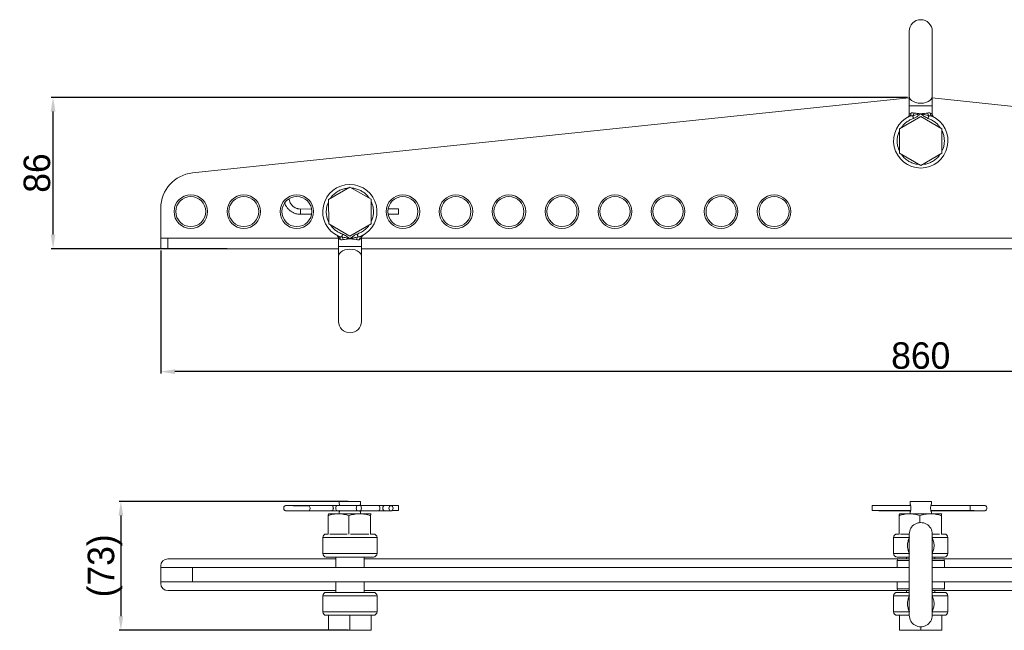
# Model space of a CAD drawing. Header units: millimetres. Extents: x 249 to 2086, y 62 to 446.
# Tile 1 of 6: x 249 to 806, y 74 to 419. Entities that reach past the tile are written whole.
import ezdxf

# ---------------------------------------------------------------- set-up
doc = ezdxf.new("R2010")
doc.units = ezdxf.units.MM
doc.header["$PDSIZE"] = -1
doc.dimstyles.new('ISO-25', dxfattribs={"dimtxt": 2.5, "dimasz": 2.5, "dimexe": 1.25, "dimexo": 0.625, "dimtad": 1, "dimtxsty": 'Standard', "dimcen": 2.5, "dimadec": 0, "dimazin": 0, "dimtfac": 1, "dimtmove": 0, "dimatfit": 3, "dimfxl": 0, "dimarcsym": 0})

# ---------------------------------------------------------------- blocks, each defined once
blk = doc.blocks.new('*D4')
at = {"color": 0, "lineweight": -2}
for p, q in [((328.76, 288.72), (328.76, 219.1)), ((1188.76, 288.72), (1188.76, 219.1)), ((1180.76, 220.1), (336.76, 220.1))]:
    blk.add_line(p, q, dxfattribs=at)
at = {"color": 0}
for points in [[(336.76, 221.43), (336.76, 218.76), (328.76, 220.1)], [(1180.76, 221.43), (1180.76, 218.76), (1188.76, 220.1)]]:
    blk.add_solid(points, dxfattribs=at)
at = {"layer": 'Defpoints', "color": 0}
for p in [(328.76, 289.72), (1188.76, 289.72), (328.76, 220.1)]:
    blk.add_point(p, dxfattribs=at)
at = {"color": 0, "insert": (758.76, 229.12), "char_height": 15, "attachment_point": 5}
blk.add_mtext('860', dxfattribs=at)
blk = doc.blocks.new('*D5')
at = {"color": 0, "lineweight": -2}
for p, q in [((751.27, 375.38), (266.82, 375.38)), ((267.82, 297.72), (267.82, 367.38)), ((366.32, 289.72), (266.82, 289.72))]:
    blk.add_line(p, q, dxfattribs=at)
at = {"color": 0}
for points in [[(266.48, 367.38), (269.15, 367.38), (267.82, 375.38)], [(266.48, 297.72), (269.15, 297.72), (267.82, 289.72)]]:
    blk.add_solid(points, dxfattribs=at)
at = {"layer": 'Defpoints', "color": 0}
for p in [(267.82, 375.38), (752.27, 375.38), (367.32, 289.72)]:
    blk.add_point(p, dxfattribs=at)
at = {"color": 0, "insert": (258.79, 332.55), "char_height": 15, "attachment_point": 5, "rotation": 90}
blk.add_mtext('86', dxfattribs=at)
blk = doc.blocks.new('*D8')
at = {"color": 0, "lineweight": -2}
for p, q in [((434.76, 146.66), (305.21, 146.66)), ((306.21, 138.66), (306.21, 81.66)), ((434.75, 73.66), (305.21, 73.66))]:
    blk.add_line(p, q, dxfattribs=at)
at = {"color": 0}
for points in [[(304.88, 138.66), (307.54, 138.66), (306.21, 146.66)], [(304.88, 81.66), (307.54, 81.66), (306.21, 73.66)]]:
    blk.add_solid(points, dxfattribs=at)
at = {"layer": 'Defpoints', "color": 0}
for p in [(435.76, 146.66), (306.21, 73.66), (435.75, 73.66)]:
    blk.add_point(p, dxfattribs=at)
at = {"color": 0, "insert": (297.18, 110.16), "char_height": 15, "attachment_point": 5, "rotation": 90}
blk.add_mtext('(73)', dxfattribs=at)

msp = doc.modelspace()

# ---------------------------------------------------------------- linework, layer by layer
at = {"color": 7, "linetype": 'Continuous', "lineweight": 15}
for p, q in [((752.26, 375.04), (346.68, 332.6)), ((1170.84, 332.6), (765.26, 375.04)), ((752.26, 370.54), (752.26, 365.85)), ((765.26, 365.85), (765.26, 370.54)), ((746.76, 357.65), (758.76, 364.58)), ((751.9, 364.45), (752.06, 364.53)), ((758.76, 364.58), (770.76, 357.65)), ((765.91, 364.35), (765.86, 364.42)), ((746.76, 343.8), (746.76, 357.65)), ((770.76, 357.65), (770.76, 343.8)), ((758.76, 336.87), (746.76, 343.8)), ((770.76, 343.8), (758.76, 336.87)), ((423.75, 317.64), (435.75, 324.58)), ((435.75, 324.58), (447.75, 317.67)), ((423.77, 303.78), (423.75, 317.64)), ((447.75, 317.67), (447.77, 303.81)), ((328.76, 312.71), (328.76, 295.72)), ((414.13, 312.2), (407.82, 312.19)), ((463.32, 312.26), (457.4, 312.25)), ((407.83, 309.19), (414.12, 309.2)), ((457.39, 309.25), (463.33, 309.26)), ((435.78, 296.87), (423.77, 303.78)), ((447.77, 303.81), (435.78, 296.87)), ((328.76, 289.72), (328.76, 295.72)), ((328.76, 295.72), (332.76, 295.72)), ((332.76, 295.72), (332.76, 289.72)), ((332.76, 295.72), (429.27, 295.72)), ((428.64, 297.09), (428.68, 297.02)), ((429.28, 295.6), (429.29, 290.9)), ((442.29, 290.91), (442.28, 295.61)), ((442.3, 295.72), (1075.3, 295.72)), ((442.64, 297), (442.49, 296.92)), ((332.76, 289.72), (328.76, 289.72)), ((332.76, 289.72), (429.29, 289.72)), ((442.29, 289.72), (1075.34, 289.72)), ((429.76, 146.66), (429.76, 145.16)), ((441.76, 146.66), (429.76, 146.66)), ((441.76, 145.16), (441.76, 146.66)), ((752.76, 146.66), (752.76, 145.16)), ((764.76, 146.66), (752.76, 146.66)), ((764.76, 145.16), (764.76, 146.66)), ((429.99, 144.41), (407.83, 144.41)), ((412.34, 144.23), (412.33, 144.23)), ((425.47, 144.34), (412.34, 144.23)), ((412.37, 141.23), (425.5, 141.34)), ((423.76, 139.64), (423.75, 139.64)), ((423.77, 139.64), (429.3, 139.64)), ((427.37, 141.35), (428.3, 141.35)), ((427.76, 139.66), (427.76, 139.64)), ((443.76, 139.66), (427.76, 139.66)), ((428.3, 141.35), (439.85, 141.3)), ((439.86, 144.3), (428.31, 144.35)), ((429.3, 139.64), (441.29, 139.64)), ((429.76, 140.66), (429.76, 139.66)), ((440.8, 144.3), (439.87, 144.3)), ((440.8, 141.3), (441.78, 141.3)), ((441.29, 139.64), (447.75, 139.64)), ((463.33, 144.41), (441.53, 144.41)), ((452.17, 144.35), (441.76, 144.3)), ((441.76, 139.66), (441.76, 140.66)), ((441.78, 141.3), (452.18, 141.35)), ((443.76, 139.64), (443.76, 139.66)), ((447.77, 139.62), (447.75, 139.64)), ((447.77, 139.64), (447.76, 139.64)), ((453.15, 144.35), (452.17, 144.35)), ((455.52, 141.33), (458.99, 141.28)), ((459.03, 144.28), (455.57, 144.33)), ((459.49, 141.41), (463.33, 141.41)), ((753, 144.41), (731.2, 144.41)), ((731.2, 141.41), (753, 141.41)), ((735.53, 141.28), (738.99, 141.33)), ((742.34, 141.35), (752.74, 141.3)), ((746.76, 139.64), (746.75, 139.64)), ((746.77, 139.64), (752.31, 139.64)), ((750.76, 139.66), (750.76, 139.64)), ((766.76, 139.66), (750.76, 139.66)), ((752.31, 139.64), (764.3, 139.64)), ((752.76, 140.66), (752.76, 139.66)), ((764.3, 139.64), (770.75, 139.64)), ((786.7, 144.41), (764.52, 144.41)), ((764.53, 141.41), (786.7, 141.41)), ((764.55, 141.34), (766.22, 141.35)), ((764.76, 139.66), (764.76, 140.66)), ((766.76, 139.64), (766.76, 139.66)), ((769.02, 141.34), (782.14, 141.23)), ((770.75, 139.64), (770.77, 139.58)), ((770.77, 139.64), (770.76, 139.64)), ((423.46, 128.09), (423.46, 138.57)), ((435.14, 128.09), (435.14, 138.57)), ((447.44, 128.09), (447.44, 138.57)), ((746.47, 128.09), (746.47, 138.57)), ((758.15, 134.63), (758.15, 138.57)), ((770.45, 128.09), (770.45, 138.57)), ((448.06, 128.09), (448.06, 128.16)), ((420.41, 126.16), (420.41, 117.16)), ((451.11, 117.16), (451.11, 126.16)), ((743.41, 126.16), (743.41, 117.16)), ((774.11, 117.16), (774.11, 126.16)), ((752.26, 121.66), (752.27, 121.44)), ((427.76, 114.16), (332.76, 114.16)), ((422.41, 115.16), (449.11, 115.16)), ((427.76, 115.16), (427.76, 109.16)), ((443.76, 109.16), (443.76, 115.16)), ((746.36, 114.16), (443.76, 114.16)), ((745.36, 113.16), (745.36, 109.16)), ((746.36, 114.16), (752.27, 114.16)), ((750.76, 115.16), (750.76, 114.16)), ((765.27, 114.16), (771.16, 114.16)), ((766.76, 114.16), (766.76, 115.16)), ((1073.76, 114.16), (771.16, 114.16)), ((772.16, 109.16), (772.16, 113.16)), ((328.76, 110.16), (328.76, 109.16)), ((328.76, 101.16), (328.76, 109.16)), ((328.76, 109.16), (346.68, 109.16)), ((346.68, 109.16), (346.68, 101.16)), ((752.27, 109.16), (346.68, 109.16)), ((1170.84, 109.16), (765.27, 109.16)), ((328.76, 101.16), (328.76, 100.16)), ((346.68, 101.16), (328.76, 101.16)), ((752.27, 101.16), (346.68, 101.16)), ((427.76, 101.16), (427.76, 95.16)), ((443.76, 95.16), (443.76, 101.16)), ((745.36, 101.16), (745.36, 97.16)), ((1170.84, 101.16), (765.27, 101.16)), ((772.16, 97.16), (772.16, 101.16)), ((332.76, 96.16), (427.76, 96.16)), ((449.11, 95.16), (422.41, 95.16)), ((443.76, 96.16), (746.36, 96.16)), ((752.27, 96.16), (746.36, 96.16)), ((750.76, 96.16), (750.76, 95.16)), ((771.16, 96.16), (765.27, 96.16)), ((766.76, 95.16), (766.76, 96.16)), ((771.16, 96.16), (1073.76, 96.16)), ((420.41, 93.16), (420.41, 84.16)), ((451.11, 84.16), (451.11, 93.16)), ((743.41, 93.16), (743.41, 84.16)), ((774.11, 84.16), (774.11, 93.16)), ((752.27, 88.88), (752.26, 88.66)), ((422.41, 82.16), (449.11, 82.16)), ((423.75, 82.16), (423.75, 73.66)), ((423.75, 82.16), (435.75, 82.16)), ((435.75, 82.16), (435.75, 73.66)), ((435.75, 82.16), (447.75, 82.16)), ((447.75, 82.16), (447.75, 73.66)), ((447.77, 82.16), (447.77, 73.66)), ((746.76, 82.16), (746.76, 73.66)), ((746.76, 82.16), (752.27, 82.16)), ((746.76, 82.16), (746.76, 73.66)), ((765.27, 82.16), (770.76, 82.16)), ((770.76, 73.66), (770.76, 82.16)), ((423.75, 73.66), (435.75, 73.66)), ((435.75, 73.66), (447.75, 73.66)), ((447.75, 73.66), (447.77, 73.66)), ((746.76, 73.66), (758.76, 73.66)), ((746.76, 73.66), (746.76, 73.66)), ((758.76, 75.66), (758.76, 73.66)), ((758.76, 73.66), (770.76, 73.66))]:
    msp.add_line(p, q, dxfattribs=at)
at = {"color": 8, "linetype": 'Continuous', "lineweight": 15}
for p, q in [((420.41, 126.16), (451.11, 126.16)), ((743.41, 126.16), (752.38, 126.16)), ((752.27, 123.49), (752.27, 123.33)), ((765.14, 126.16), (774.11, 126.16)), ((420.41, 117.16), (451.11, 117.16)), ((743.41, 117.16), (752.38, 117.16)), ((765.14, 117.16), (774.11, 117.16)), ((752.27, 113.16), (745.36, 113.16)), ((772.16, 113.16), (765.27, 113.16)), ((745.36, 97.16), (752.27, 97.16)), ((765.27, 97.16), (772.16, 97.16)), ((420.41, 93.16), (451.11, 93.16)), ((743.41, 93.16), (752.38, 93.16)), ((765.14, 93.16), (774.11, 93.16)), ((420.41, 84.16), (451.11, 84.16)), ((743.41, 84.16), (752.38, 84.16)), ((752.27, 86.99), (752.27, 86.83)), ((765.14, 84.16), (774.11, 84.16))]:
    msp.add_line(p, q, dxfattribs=at)
at = {"color": 7, "linetype": 'Continuous', "lineweight": 15, "flags": 128}
for points in [[(752.27, 412.88), (752.27, 412.68), (752.27, 412.1), (752.27, 411.13), (752.27, 409.81), (752.27, 408.15), (752.27, 406.17), (752.27, 403.92), (752.27, 401.43), (752.27, 398.74), (752.27, 395.9), (752.27, 392.96), (752.27, 389.97), (752.27, 386.97), (752.27, 384.03), (752.27, 381.18), (752.27, 378.48), (752.27, 375.98)], [(765.27, 375.98), (765.27, 378.48), (765.27, 381.18), (765.27, 384.03), (765.27, 386.97), (765.27, 389.97), (765.27, 392.96), (765.27, 395.9), (765.27, 398.74), (765.27, 401.43), (765.27, 403.92), (765.27, 406.17), (765.27, 408.15), (765.27, 409.81), (765.27, 411.13), (765.27, 412.09), (765.27, 412.68), (765.27, 412.87)], [(752.27, 375.98), (752.27, 375.38), (752.26, 374.75), (752.26, 374.09), (752.26, 373.41), (752.26, 372.71), (752.26, 372), (752.26, 371.27), (752.26, 370.54)], [(765.26, 370.54), (765.26, 371.27), (765.26, 371.99), (765.26, 372.71), (765.26, 373.41), (765.26, 374.09), (765.26, 374.75), (765.27, 375.38), (765.27, 375.98)], [(463.33, 309.26), (463.33, 309.36), (463.33, 309.68), (463.33, 310.17), (463.33, 310.74), (463.33, 311.31), (463.33, 311.8), (463.32, 312.14), (463.32, 312.26), (463.32, 312.26)], [(429.29, 290.9), (429.29, 290.17), (429.29, 289.45), (429.29, 288.73), (429.29, 288.03), (429.29, 287.35), (429.29, 286.69), (429.29, 286.06), (429.29, 285.46)], [(442.29, 285.48), (442.29, 286.08), (442.29, 286.71), (442.29, 287.37), (442.29, 288.05), (442.29, 288.75), (442.29, 289.46), (442.29, 290.19), (442.29, 290.91)], [(429.29, 285.46), (429.29, 282.96), (429.3, 280.26), (429.3, 277.41), (429.3, 274.47), (429.31, 271.47), (429.31, 268.48), (429.31, 265.54), (429.32, 262.7), (429.32, 260.01), (429.32, 257.52), (429.33, 255.27), (429.33, 253.3), (429.33, 251.63), (429.33, 250.31), (429.33, 249.35), (429.33, 248.76), (429.33, 248.57)], [(442.33, 248.58), (442.33, 248.78), (442.33, 249.36), (442.33, 250.32), (442.33, 251.65), (442.33, 253.31), (442.33, 255.29), (442.32, 257.54), (442.32, 260.03), (442.32, 262.72), (442.31, 265.55), (442.31, 268.49), (442.31, 271.49), (442.3, 274.48), (442.3, 277.43), (442.3, 280.28), (442.29, 282.97), (442.29, 285.48)], [(425.49, 144.34), (425.85, 144.22), (426.15, 143.89), (426.35, 143.4), (426.43, 142.83), (426.35, 142.26), (426.15, 141.77), (425.85, 141.45), (425.49, 141.34)], [(457.81, 142.77), (457.9, 143.34), (458.16, 143.83), (458.55, 144.16), (459.01, 144.28), (459.47, 144.17), (459.86, 143.85), (460.12, 143.36), (460.21, 142.79), (460.12, 142.21), (459.86, 141.73), (459.47, 141.4), (459.01, 141.28), (458.55, 141.39), (458.16, 141.71), (457.9, 142.19), (457.81, 142.77)], [(463.33, 142.93), (463.33, 142.35), (463.33, 141.86), (463.33, 141.53), (463.33, 141.41), (463.33, 141.52), (463.33, 141.84), (463.32, 142.32), (463.32, 142.89), (463.32, 143.47), (463.33, 143.96), (463.33, 144.29), (463.33, 144.41), (463.33, 144.3), (463.33, 143.98), (463.33, 143.5), (463.33, 142.93)], [(731.2, 142.93), (731.2, 142.35), (731.2, 141.86), (731.2, 141.53), (731.2, 141.41), (731.2, 141.52), (731.2, 141.84), (731.2, 142.32), (731.2, 142.89), (731.2, 143.47), (731.2, 143.96), (731.2, 144.29), (731.2, 144.41), (731.2, 144.3), (731.2, 143.98), (731.2, 143.5), (731.2, 142.93)], [(752.27, 128.16), (752.27, 127.98), (752.27, 127.44), (752.27, 126.54), (752.27, 125.31), (752.27, 123.77), (752.27, 121.93), (752.27, 119.82), (752.27, 117.48), (752.27, 114.95), (752.27, 112.27), (752.27, 109.47), (752.27, 106.6), (752.27, 103.71), (752.27, 100.85), (752.27, 98.05), (752.27, 95.37), (752.27, 92.84), (752.27, 90.5), (752.27, 88.39), (752.27, 86.55), (752.27, 85), (752.27, 83.77), (752.27, 82.88), (752.27, 82.34), (752.27, 82.16)], [(752.27, 128.16), (752.27, 128.08), (752.27, 127.86), (752.27, 127.48), (752.27, 126.96), (752.27, 126.29), (752.27, 125.49), (752.27, 124.55), (752.27, 123.49)], [(765.27, 123.49), (765.27, 124.55), (765.27, 125.49), (765.27, 126.29), (765.27, 126.96), (765.27, 127.48), (765.27, 127.86), (765.27, 128.08), (765.27, 128.16)], [(765.27, 82.16), (765.27, 82.34), (765.27, 82.88), (765.27, 83.77), (765.27, 85), (765.27, 86.55), (765.27, 88.39), (765.27, 90.5), (765.27, 92.84), (765.27, 95.37), (765.27, 98.05), (765.27, 100.85), (765.27, 103.71), (765.27, 106.6), (765.27, 109.47), (765.27, 112.27), (765.27, 114.95), (765.27, 117.48), (765.27, 119.82), (765.27, 121.93), (765.27, 123.77), (765.27, 125.31), (765.27, 126.54), (765.27, 127.44), (765.27, 127.98), (765.27, 128.16)], [(752.27, 123.49), (752.27, 123.07), (752.26, 122.7), (752.26, 122.39), (752.26, 122.13), (752.26, 121.92), (752.26, 121.78), (752.26, 121.69), (752.26, 121.66)], [(752.26, 88.66), (752.26, 88.63), (752.26, 88.54), (752.26, 88.39), (752.26, 88.19), (752.26, 87.93), (752.26, 87.61), (752.27, 87.25), (752.27, 86.83)], [(752.27, 86.83), (752.27, 85.77), (752.27, 84.83), (752.27, 84.02), (752.27, 83.36), (752.27, 82.84), (752.27, 82.46), (752.27, 82.23), (752.27, 82.16)]]:
    msp.add_lwpolyline(points, dxfattribs=at)
at = {"color": 8, "linetype": 'Continuous', "lineweight": 15, "flags": 128}
for points in [[(752.27, 375.98), (752.36, 375.3), (752.8, 374.42), (753.55, 373.64), (754.59, 372.97), (755.85, 372.47), (757.27, 372.16), (758.76, 372.05)], [(758.76, 372.05), (760.26, 372.16), (761.68, 372.47), (762.94, 372.97), (763.98, 373.63), (764.73, 374.42), (765.17, 375.3), (765.27, 375.98)], [(752.26, 370.54), (752.28, 370.54), (752.54, 370.54), (753.14, 370.54), (754.04, 370.54), (755.19, 370.54), (756.54, 370.54), (758.01, 370.54), (759.52, 370.54), (760.99, 370.54), (762.34, 370.54), (763.49, 370.54), (764.39, 370.54), (764.99, 370.54), (765.25, 370.54), (765.26, 370.54)], [(407.82, 312.19), (407.82, 312.19), (407.82, 312.07), (407.83, 311.74), (407.83, 311.25), (407.83, 310.67), (407.83, 310.1), (407.83, 309.62), (407.83, 309.3), (407.83, 309.19), (407.83, 309.19)], [(442.29, 290.91), (442.27, 290.91), (442.01, 290.91), (441.41, 290.91), (440.51, 290.91), (439.36, 290.91), (438.01, 290.91), (436.54, 290.91), (435.03, 290.91), (433.56, 290.9), (432.21, 290.9), (431.06, 290.9), (430.16, 290.9), (429.56, 290.9), (429.3, 290.9), (429.29, 290.9)], [(435.79, 289.4), (434.29, 289.29), (432.87, 288.98), (431.61, 288.47), (430.58, 287.81), (429.82, 287.02), (429.39, 286.14), (429.29, 285.46)], [(442.29, 285.48), (442.19, 286.16), (441.76, 287.03), (441, 287.82), (439.97, 288.48), (438.7, 288.98), (437.29, 289.29), (435.79, 289.4)], [(407.83, 144.41), (407.83, 144.41), (407.83, 144.41)], [(413.21, 142.72), (413.14, 143.29), (412.96, 143.78), (412.68, 144.11), (412.36, 144.23), (412.34, 144.23)], [(412.36, 141.23), (412.68, 141.34), (412.96, 141.66), (413.14, 142.15), (413.21, 142.72)], [(428.3, 141.35), (428.13, 141.46), (427.97, 141.78), (427.87, 142.26), (427.84, 142.83), (427.87, 143.41), (427.97, 143.9), (428.13, 144.23), (428.31, 144.35), (428.31, 144.35)], [(439.39, 142.79), (439.42, 143.36), (439.53, 143.85), (439.68, 144.18), (439.86, 144.3), (439.87, 144.3)], [(439.86, 141.3), (439.68, 141.41), (439.53, 141.73), (439.42, 142.21), (439.39, 142.79)], [(442.26, 142.79), (442.22, 143.36), (442.11, 143.85), (441.96, 144.18), (441.77, 144.3), (441.76, 144.3)], [(441.78, 141.3), (441.96, 141.41), (442.11, 141.73), (442.22, 142.21), (442.26, 142.79)], [(452.66, 142.83), (452.62, 143.4), (452.52, 143.89), (452.36, 144.23), (452.17, 144.35), (452.17, 144.35)], [(452.18, 141.35), (452.36, 141.45), (452.52, 141.77), (452.62, 142.26), (452.66, 142.83)], [(455.52, 141.33), (455.09, 141.44), (454.7, 141.77), (454.44, 142.25), (454.35, 142.82), (454.44, 143.4), (454.7, 143.89), (455.09, 144.22), (455.55, 144.33), (455.57, 144.33)], [(738.6, 141.41), (738.97, 141.33), (739, 141.33)], [(742.48, 141.41), (742.34, 141.35), (742.34, 141.35)], [(752.92, 141.41), (752.74, 141.3), (752.74, 141.3)], [(766.09, 141.41), (766.21, 141.35), (766.22, 141.35)], [(786.7, 142.93), (786.7, 143.5), (786.7, 143.98), (786.7, 144.3), (786.7, 144.41)], [(786.7, 141.41), (786.7, 141.41), (786.7, 141.53), (786.7, 141.86), (786.7, 142.35), (786.7, 142.93)]]:
    msp.add_lwpolyline(points, dxfattribs=at)
at = {"color": 7, "linetype": 'Continuous', "lineweight": 15}
for centre, radius in [((345.76, 310.72), 9.5), ((345.76, 310.72), 8.5), ((375.76, 310.72), 9.5), ((375.76, 310.72), 8.5), ((405.76, 310.72), 9.5), ((405.76, 310.72), 8.5), ((465.76, 310.72), 9.5), ((465.76, 310.72), 8.5), ((495.76, 310.72), 9.5), ((495.76, 310.72), 8.5), ((525.76, 310.72), 9.5), ((525.76, 310.72), 8.5), ((555.76, 310.72), 9.5), ((555.76, 310.72), 8.5), ((585.76, 310.72), 9.5), ((585.76, 310.72), 8.5), ((615.76, 310.72), 9.5), ((615.76, 310.72), 8.5), ((645.76, 310.72), 9.5), ((645.76, 310.72), 8.5), ((675.76, 310.72), 9.5), ((675.76, 310.72), 8.5)]:
    msp.add_circle(centre, radius, dxfattribs=at)
for centre, radius, start, end in [((758.77, 412.87), 6.5, 359.9939, 179.9939), ((758.76, 350.72), 15.35, 114.5526, 65.4352), ((348.76, 312.71), 20, 95.9743, 180), ((435.76, 310.72), 15.35, 294.625, 245.5076), ((435.83, 248.57), 6.5, 180.0663, 0.0663), ((735.52, 142.29), 1.01, 240.4865, 270.562), ((758.77, 128.16), 6.5, 359.9939, 180.0061), ((422.41, 126.16), 2, 90, 180), ((449.11, 126.16), 2, 0, 90), ((745.41, 126.16), 2, 90, 180), ((772.11, 126.16), 2, 0, 90), ((422.41, 117.16), 2, 180, 270), ((449.11, 117.16), 2, 270, 0), ((745.41, 117.16), 2, 180, 270), ((772.11, 117.16), 2, 270, 360), ((332.76, 110.16), 4, 90, 180), ((746.36, 113.16), 1, 90, 180), ((771.16, 113.16), 1, 0, 90), ((332.76, 100.16), 4, 180, 270), ((422.41, 93.16), 2, 90, 180), ((449.11, 93.16), 2, 0, 90), ((745.41, 93.16), 2, 90, 180), ((746.36, 97.16), 1, 180, 270), ((771.16, 97.16), 1, 270, 0), ((772.11, 93.16), 2, 0, 90), ((422.41, 84.16), 2, 180, 270), ((449.11, 84.16), 2, 270, 0), ((745.41, 84.16), 2, 180, 270), ((772.11, 84.16), 2, 270, 360), ((758.77, 82.16), 6.5, 179.9939, 0.0061)]:
    msp.add_arc(centre, radius, start, end, dxfattribs=at)
at = {"color": 8, "linetype": 'Continuous', "lineweight": 15}
msp.add_arc((782.12, 141.82), 0.591, 272.394, 315.4019, dxfattribs=at)
at = {"color": 7, "linetype": 'Continuous', "lineweight": 15}
msp.add_ellipse((425.49, 142.84), major_axis=(-0.01, 1.5), ratio=0.597778, start_param=3.126557, end_param=6.268149, dxfattribs=at)
at = {"color": 8, "linetype": 'Continuous', "lineweight": 15}
for points, knots in [([(747.78, 358.24), (748.13, 358.74), (748.94, 359.9), (750.6, 361.36), (752.56, 362.64), (753.99, 363.18), (754.68, 363.44)], [0, 0, 0, 0, 0.206456, 0.480946, 0.746596, 1, 1, 1, 1]), ([(752.26, 365.85), (752.26, 365.85), (752.16, 365.85), (752.47, 365.98), (752.99, 366.33), (753.25, 366.51)], [0, 0, 0, 0, 0.0000031, 0.4969164, 1, 1, 1, 1]), ([(762.84, 363.44), (763.54, 363.17), (764.97, 362.64), (766.93, 361.36), (768.55, 359.93), (769.34, 358.81), (769.66, 358.35)], [0, 0, 0, 0, 0.257291, 0.527016, 0.805716, 1, 1, 1, 1]), ([(764.28, 366.5), (764.56, 366.32), (765.12, 365.96), (765.22, 365.89), (765.26, 365.85)], [0, 0, 0, 0, 0.503139, 1, 1, 1, 1]), ([(746.76, 344.97), (746.52, 345.47), (745.97, 346.65), (745.52, 348.66), (745.34, 350.92), (745.6, 353.24), (746.07, 355.13), (746.6, 356.15), (746.76, 356.45)], [0, 0, 0, 0, 0.139609, 0.327031, 0.514454, 0.710933, 0.913951, 1, 1, 1, 1]), ([(770.76, 356.45), (770.92, 356.14), (771.46, 355.13), (771.93, 353.24), (772.18, 350.92), (772, 348.65), (771.55, 346.65), (771, 345.47), (770.76, 344.97)], [0, 0, 0, 0, 0.08605, 0.289067, 0.485547, 0.672969, 0.860391, 1, 1, 1, 1]), ([(757.74, 337.46), (757.34, 337.48), (756.16, 337.55), (754.23, 338.11), (752.03, 339.1), (750.05, 340.53), (748.61, 341.93), (747.99, 342.91), (747.8, 343.2)], [0, 0, 0, 0, 0.100905, 0.29748, 0.500597, 0.70715, 0.913703, 1, 1, 1, 1]), ([(769.72, 343.19), (769.54, 342.91), (768.92, 341.92), (767.48, 340.53), (765.49, 339.1), (763.29, 338.1), (761.37, 337.55), (760.19, 337.48), (759.79, 337.46)], [0, 0, 0, 0, 0.086298, 0.2928503, 0.4994033, 0.7025197, 0.8990946, 1, 1, 1, 1]), ([(424.79, 318.24), (424.98, 318.53), (425.6, 319.51), (427.04, 320.91), (429.02, 322.34), (431.22, 323.34), (433.14, 323.89), (434.32, 323.96), (434.72, 323.99)], [0, 0, 0, 0, 0.086298, 0.292851, 0.499404, 0.702521, 0.899096, 1, 1, 1, 1]), ([(436.77, 323.99), (437.17, 323.97), (438.35, 323.9), (440.28, 323.35), (442.48, 322.36), (444.47, 320.93), (445.91, 319.54), (446.53, 318.56), (446.71, 318.27)], [0, 0, 0, 0, 0.1009043, 0.2974805, 0.5005961, 0.7071503, 0.9137037, 1, 1, 1, 1]), ([(423.77, 304.99), (423.61, 305.29), (423.07, 306.31), (422.6, 308.19), (422.34, 310.51), (422.52, 312.78), (422.97, 314.79), (423.52, 315.96), (423.76, 316.46)], [0, 0, 0, 0, 0.08605, 0.289068, 0.485547, 0.672969, 0.860391, 1, 1, 1, 1]), ([(447.76, 316.49), (447.99, 315.99), (448.55, 314.82), (449, 312.81), (449.18, 310.54), (448.93, 308.22), (448.46, 306.33), (447.93, 305.32), (447.77, 305.02)], [0, 0, 0, 0, 0.139608, 0.327031, 0.514453, 0.710932, 0.91395, 1, 1, 1, 1]), ([(431.7, 298.01), (431, 298.27), (429.57, 298.8), (427.61, 300.08), (425.95, 301.54), (425.14, 302.7), (424.79, 303.19)], [0, 0, 0, 0, 0.253405, 0.519053, 0.793545, 1, 1, 1, 1]), ([(446.75, 303.22), (446.4, 302.72), (445.59, 301.56), (443.94, 300.1), (441.98, 298.82), (440.55, 298.28), (439.86, 298.02)], [0, 0, 0, 0, 0.206457, 0.4809476, 0.7465968, 1, 1, 1, 1]), ([(430.27, 294.94), (429.98, 295.12), (429.42, 295.48), (429.33, 295.55), (429.28, 295.59)], [0, 0, 0, 0, 0.503138, 1, 1, 1, 1]), ([(442.28, 295.61), (442.28, 295.61), (442.28, 295.61), (442.12, 295.48), (441.57, 295.13), (441.3, 294.95)], [0, 0, 0, 0, 0.000003, 0.496915, 1, 1, 1, 1])]:
    msp.add_open_spline(points, degree=3, knots=knots, dxfattribs=at)
at = {"color": 7, "linetype": 'Continuous', "lineweight": 15}
for points, knots in [([(752.26, 365.85), (752.25, 365.67), (752.22, 365.32), (752.01, 364.83), (751.69, 364.4), (751.39, 364.21), (751.24, 364.11)], [0, 0, 0, 0, 0.25001, 0.5, 0.749991, 1, 1, 1, 1]), ([(752.06, 364.53), (752.12, 364.56), (752.28, 364.65), (752.48, 364.75), (752.6, 364.81)], [0, 0, 0, 0, 0.3542624, 1, 1, 1, 1]), ([(753.25, 366.51), (753.26, 366.29), (753.28, 365.85), (753.07, 365.31), (752.77, 364.91), (752.51, 364.76), (752.38, 364.69)], [0, 0, 0, 0, 0.2797888, 0.5595608, 0.7797625, 1, 1, 1, 1]), ([(752.38, 364.69), (752.65, 364.78), (753.19, 364.97), (753.85, 364.98), (754.19, 364.99)], [0, 0, 0, 0, 0.486197, 1, 1, 1, 1]), ([(753.25, 366.51), (753.48, 366.6), (753.94, 366.78), (754.57, 366.62), (754.88, 366.54)], [0, 0, 0, 0, 0.500221, 1, 1, 1, 1]), ([(754.88, 366.54), (754.8, 366.2), (754.66, 365.6), (754.33, 365.17), (754.19, 364.99)], [0, 0, 0, 0, 0.5589789, 1, 1, 1, 1]), ([(754.19, 364.99), (754.99, 365.21), (756.48, 365.62), (758.05, 365.93), (758.76, 366.07)], [0, 0, 0, 0, 0.543857, 1, 1, 1, 1]), ([(754.68, 363.44), (754.64, 363.59), (754.54, 363.89), (754.4, 364.32), (754.28, 364.7), (754.22, 364.89), (754.19, 364.99)], [0, 0, 0, 0, 0.250001, 0.499998, 0.749999, 1, 1, 1, 1]), ([(754.68, 363.44), (755.17, 363.65), (756.17, 364.09), (757.43, 365.12), (758.32, 365.76), (758.76, 366.07)], [0, 0, 0, 0, 0.324631, 0.666612, 1, 1, 1, 1]), ([(754.88, 366.54), (755.17, 366.49), (755.74, 366.4), (757.03, 366.35), (758.07, 366.18), (758.76, 366.07)], [0, 0, 0, 0, 0.248832, 0.498937, 1, 1, 1, 1]), ([(758.76, 366.07), (759.46, 366.17), (760.86, 366.36), (762.05, 366.48), (762.65, 366.54)], [0, 0, 0, 0, 0.501943, 1, 1, 1, 1]), ([(758.76, 366.07), (759.4, 365.57), (760.68, 364.56), (762.12, 363.81), (762.84, 363.44)], [0, 0, 0, 0, 0.500718, 1, 1, 1, 1]), ([(758.76, 366.07), (759.48, 365.93), (761.05, 365.62), (762.53, 365.21), (763.34, 364.99)], [0, 0, 0, 0, 0.456143, 1, 1, 1, 1]), ([(762.65, 366.54), (762.96, 366.62), (763.59, 366.77), (764.05, 366.59), (764.28, 366.5)], [0, 0, 0, 0, 0.499779, 1, 1, 1, 1]), ([(762.65, 366.54), (762.72, 366.2), (762.87, 365.59), (763.2, 365.17), (763.34, 364.99)], [0, 0, 0, 0, 0.558977, 1, 1, 1, 1]), ([(763.34, 364.99), (763.31, 364.89), (763.25, 364.7), (763.13, 364.32), (762.99, 363.89), (762.89, 363.59), (762.84, 363.44)], [0, 0, 0, 0, 0.2499999, 0.4999989, 0.7499991, 1, 1, 1, 1]), ([(763.34, 364.99), (763.68, 364.98), (764.34, 364.97), (764.88, 364.78), (765.14, 364.69)], [0, 0, 0, 0, 0.513803, 1, 1, 1, 1]), ([(764.28, 366.5), (764.27, 366.31), (764.25, 365.92), (764.42, 365.38), (764.71, 364.94), (765, 364.77), (765.14, 364.69)], [0, 0, 0, 0, 0.250012, 0.499992, 0.749977, 1, 1, 1, 1]), ([(765.86, 364.42), (765.77, 364.52), (765.59, 364.72), (765.41, 365.07), (765.29, 365.45), (765.27, 365.72), (765.26, 365.85)], [0, 0, 0, 0, 0.249987, 0.500001, 0.749988, 1, 1, 1, 1]), ([(407.82, 312.19), (407.32, 312.22), (406.62, 312.27), (405.63, 312.56), (404.8, 312.9), (403.9, 313.47), (403.04, 314.23), (402.29, 315.18), (401.73, 316.32), (401.42, 317.24), (401.4, 317.77), (401.39, 317.85)], [0, 0, 0, 0, 0.159961, 0.22438, 0.33173, 0.444321, 0.566361, 0.695508, 0.831065, 0.972693, 1, 1, 1, 1]), ([(398.91, 315.49), (399.01, 315.2), (399.29, 314.39), (400.03, 313.19), (401.06, 311.95), (402.27, 310.93), (403.53, 310.18), (404.7, 309.69), (405.8, 309.39), (406.81, 309.22), (407.51, 309.2), (407.83, 309.19)], [0, 0, 0, 0, 0.080694, 0.220395, 0.358905, 0.495011, 0.625315, 0.736212, 0.820769, 0.917449, 1, 1, 1, 1]), ([(428.68, 297.02), (428.77, 296.92), (428.95, 296.72), (429.13, 296.37), (429.26, 295.99), (429.27, 295.72), (429.28, 295.59)], [0, 0, 0, 0, 0.249983, 0.500002, 0.749987, 1, 1, 1, 1]), ([(431.2, 296.46), (430.86, 296.46), (430.21, 296.47), (429.66, 296.66), (429.4, 296.76)], [0, 0, 0, 0, 0.513807, 1, 1, 1, 1]), ([(430.27, 294.94), (430.28, 295.13), (430.3, 295.53), (430.13, 296.06), (429.83, 296.5), (429.54, 296.67), (429.4, 296.76)], [0, 0, 0, 0, 0.250011, 0.499994, 0.74998, 1, 1, 1, 1]), ([(431.2, 296.46), (431.23, 296.55), (431.29, 296.74), (431.42, 297.13), (431.55, 297.55), (431.65, 297.86), (431.7, 298.01)], [0, 0, 0, 0, 0.249999, 0.499998, 0.75, 1, 1, 1, 1]), ([(435.78, 295.37), (435.06, 295.52), (433.5, 295.83), (432.01, 296.23), (431.2, 296.46)], [0, 0, 0, 0, 0.456145, 1, 1, 1, 1]), ([(431.9, 294.91), (431.82, 295.24), (431.68, 295.85), (431.35, 296.27), (431.2, 296.46)], [0, 0, 0, 0, 0.5589815, 1, 1, 1, 1]), ([(435.78, 295.37), (435.14, 295.88), (433.86, 296.89), (432.42, 297.64), (431.7, 298.01)], [0, 0, 0, 0, 0.500718, 1, 1, 1, 1]), ([(435.78, 295.37), (435.08, 295.28), (433.69, 295.08), (432.49, 294.96), (431.9, 294.91)], [0, 0, 0, 0, 0.501944, 1, 1, 1, 1]), ([(439.86, 298.02), (439.37, 297.8), (438.38, 297.37), (437.11, 296.33), (436.22, 295.69), (435.78, 295.37)], [0, 0, 0, 0, 0.324629, 0.666614, 1, 1, 1, 1]), ([(440.36, 296.47), (439.55, 296.24), (438.06, 295.83), (436.5, 295.52), (435.78, 295.37)], [0, 0, 0, 0, 0.543858, 1, 1, 1, 1]), ([(439.66, 294.91), (439.38, 294.96), (438.8, 295.06), (437.51, 295.1), (436.47, 295.27), (435.78, 295.37)], [0, 0, 0, 0, 0.248831, 0.498938, 1, 1, 1, 1]), ([(439.66, 294.91), (439.74, 295.25), (439.88, 295.86), (440.21, 296.28), (440.36, 296.47)], [0, 0, 0, 0, 0.558983, 1, 1, 1, 1]), ([(439.86, 298.02), (439.91, 297.87), (440, 297.56), (440.14, 297.14), (440.26, 296.76), (440.33, 296.56), (440.36, 296.47)], [0, 0, 0, 0, 0.249998, 0.5, 0.75, 1, 1, 1, 1]), ([(442.16, 296.77), (441.89, 296.68), (441.35, 296.48), (440.69, 296.47), (440.36, 296.47)], [0, 0, 0, 0, 0.48619, 1, 1, 1, 1]), ([(441.3, 294.95), (441.29, 295.17), (441.27, 295.61), (441.47, 296.15), (441.78, 296.55), (442.03, 296.7), (442.16, 296.77)], [0, 0, 0, 0, 0.27979, 0.559564, 0.779767, 1, 1, 1, 1]), ([(442.49, 296.92), (442.43, 296.89), (442.26, 296.81), (442.07, 296.71), (441.94, 296.65)], [0, 0, 0, 0, 0.354276, 1, 1, 1, 1]), ([(442.28, 295.61), (442.29, 295.78), (442.32, 296.14), (442.53, 296.63), (442.86, 297.06), (443.15, 297.25), (443.3, 297.35)], [0, 0, 0, 0, 0.25001, 0.499998, 0.749987, 1, 1, 1, 1]), ([(431.9, 294.91), (431.59, 294.83), (430.96, 294.67), (430.5, 294.85), (430.27, 294.94)], [0, 0, 0, 0, 0.4997744, 1, 1, 1, 1]), ([(441.3, 294.95), (441.07, 294.86), (440.61, 294.68), (439.98, 294.84), (439.66, 294.91)], [0, 0, 0, 0, 0.500214, 1, 1, 1, 1]), ([(429.76, 145.16), (429.77, 145.13), (429.79, 145.08), (429.89, 144.8), (429.97, 144.51), (429.99, 144.41)], [0, 0, 0, 0, 0.385915, 0.775023, 1, 1, 1, 1]), ([(441.53, 144.41), (441.56, 144.54), (441.64, 144.85), (441.74, 145.11), (441.76, 145.14), (441.76, 145.16)], [0, 0, 0, 0, 0.2835138, 0.7000587, 1, 1, 1, 1]), ([(752.76, 145.16), (752.77, 145.14), (752.79, 145.09), (752.91, 144.73), (753.07, 144.19), (753.19, 143.49), (753.21, 142.73), (753.14, 142.02), (753.01, 141.4), (752.86, 140.91), (752.78, 140.71), (752.75, 140.64), (752.76, 140.66), (752.76, 140.66)], [0, 0, 0, 0, 0.102404, 0.204658, 0.310855, 0.421028, 0.526622, 0.625946, 0.727205, 0.835259, 0.944909, 0.999909, 1, 1, 1, 1]), ([(764.76, 140.66), (764.75, 140.68), (764.74, 140.73), (764.61, 141.09), (764.46, 141.63), (764.34, 142.33), (764.31, 143.09), (764.38, 143.8), (764.52, 144.42), (764.67, 144.9), (764.75, 145.13), (764.76, 145.15), (764.76, 145.16)], [0, 0, 0, 0, 0.102423, 0.204695, 0.310912, 0.421104, 0.526717, 0.626059, 0.727337, 0.83541, 0.945081, 1, 1, 1, 1]), ([(407.82, 144.41), (407.28, 144.41), (406.53, 144.41), (405.47, 144.4), (404.6, 144.4), (403.66, 144.4), (402.77, 144.39), (401.98, 144.38), (401.3, 144.37), (400.75, 144.36), (400.34, 144.35), (400.05, 144.34), (399.84, 144.33), (399.71, 144.32), (399.54, 144.29), (399.35, 144.24), (399.15, 144.17), (398.89, 144.01), (398.59, 143.72), (398.35, 143.25), (398.29, 142.68), (398.44, 142.12), (398.77, 141.7), (399.12, 141.47), (399.39, 141.37), (399.65, 141.31), (399.78, 141.3), (400.01, 141.29), (400.42, 141.27), (401.15, 141.26), (402.18, 141.24), (403.33, 141.23), (404.42, 141.23), (405.39, 141.22), (406.49, 141.22), (407.31, 141.22), (407.82, 141.22)], [0, 0, 0, 0, 0.055841, 0.078251, 0.114741, 0.151335, 0.189184, 0.226918, 0.263848, 0.2993, 0.332633, 0.363181, 0.390318, 0.414082, 0.426726, 0.434005, 0.440619, 0.450458, 0.465883, 0.484889, 0.504599, 0.524398, 0.54427, 0.558874, 0.56839, 0.577004, 0.599294, 0.62954, 0.673444, 0.728108, 0.785773, 0.838382, 0.88154, 0.914642, 0.946624, 1, 1, 1, 1]), ([(407.82, 144.22), (407.29, 144.22), (406.54, 144.22), (405.48, 144.22), (404.63, 144.22), (403.69, 144.23), (402.81, 144.24), (402.02, 144.25), (401.36, 144.26), (400.83, 144.27), (400.44, 144.28), (400.19, 144.28), (400.05, 144.29), (400.04, 144.29), (400.03, 144.29)], [0, 0, 0, 0, 0.139128, 0.195136, 0.286292, 0.377689, 0.472147, 0.566177, 0.657962, 0.745675, 0.827434, 0.90104, 0.963757, 1, 1, 1, 1]), ([(412.33, 144.23), (412.12, 144.23), (411.61, 144.23), (410.78, 144.22), (409.85, 144.22), (408.88, 144.22), (408.19, 144.22), (407.82, 144.22)], [0, 0, 0, 0, 0.158265, 0.388174, 0.566761, 0.769453, 1, 1, 1, 1]), ([(407.82, 141.22), (408.35, 141.22), (409.1, 141.22), (410.17, 141.22), (411.03, 141.22), (411.81, 141.23), (412.22, 141.23), (412.36, 141.23)], [0, 0, 0, 0, 0.331536, 0.464584, 0.681224, 0.898488, 1, 1, 1, 1]), ([(423.46, 138.57), (424.41, 138.87), (426.32, 139.48), (428.3, 139.59), (429.3, 139.64)], [0, 0, 0, 0, 0.495459, 1, 1, 1, 1]), ([(423.77, 139.64), (423.7, 139.52), (423.59, 139.36), (423.49, 138.73), (423.46, 138.57)], [0, 0, 0, 0, 0.742449, 1, 1, 1, 1]), ([(427.37, 144.35), (427.03, 144.35), (426.57, 144.35), (425.96, 144.35), (425.65, 144.34), (425.49, 144.34), (425.47, 144.34)], [0, 0, 0, 0, 0.489393, 0.6743351, 0.9674714, 1, 1, 1, 1]), ([(425.52, 141.34), (425.53, 141.34), (425.66, 141.34), (425.98, 141.35), (426.58, 141.35), (427.06, 141.35), (427.37, 141.35)], [0, 0, 0, 0, 0.017209, 0.271777, 0.54635, 1, 1, 1, 1]), ([(428.31, 144.35), (428.23, 144.35), (427.93, 144.35), (427.6, 144.35), (427.37, 144.35)], [0, 0, 0, 0, 0.26638, 1, 1, 1, 1]), ([(429.3, 139.64), (429.44, 139.64), (430.48, 139.63), (432.46, 139.4), (434.24, 138.85), (435.14, 138.57)], [0, 0, 0, 0, 0.0701, 0.5307898, 1, 1, 1, 1]), ([(430, 141.41), (429.96, 141.28), (429.88, 140.97), (429.78, 140.71), (429.77, 140.67), (429.76, 140.66)], [0, 0, 0, 0, 0.283514, 0.700058, 1, 1, 1, 1]), ([(441.29, 139.64), (441.14, 139.64), (440.04, 139.63), (437.95, 139.4), (436.08, 138.85), (435.14, 138.57)], [0, 0, 0, 0, 0.070099, 0.530792, 1, 1, 1, 1]), ([(439.86, 141.3), (439.94, 141.3), (440.24, 141.3), (440.56, 141.3), (440.8, 141.3)], [0, 0, 0, 0, 0.2663815, 1, 1, 1, 1]), ([(441.76, 144.3), (441.74, 144.3), (441.44, 144.3), (441.1, 144.3), (440.8, 144.3)], [0, 0, 0, 0, 0.079448, 1, 1, 1, 1]), ([(447.44, 138.57), (446.44, 138.87), (444.42, 139.48), (442.34, 139.59), (441.29, 139.64)], [0, 0, 0, 0, 0.495458, 1, 1, 1, 1]), ([(441.76, 140.66), (441.76, 140.66), (441.77, 140.64), (441.73, 140.76), (441.64, 140.99), (441.57, 141.24), (441.56, 141.3)], [0, 0, 0, 0, 0.0040216, 0.4241791, 0.843723, 1, 1, 1, 1]), ([(447.75, 139.64), (447.67, 139.52), (447.57, 139.36), (447.46, 138.73), (447.44, 138.57)], [0, 0, 0, 0, 0.742449, 1, 1, 1, 1]), ([(452.18, 141.35), (452.21, 141.35), (452.51, 141.35), (452.84, 141.35), (453.15, 141.35)], [0, 0, 0, 0, 0.079535, 1, 1, 1, 1]), ([(455.56, 144.33), (455.48, 144.33), (455.27, 144.34), (454.87, 144.34), (454.39, 144.35), (453.81, 144.35), (453.38, 144.35), (453.15, 144.35)], [0, 0, 0, 0, 0.150373, 0.35676, 0.537403, 0.748612, 1, 1, 1, 1]), ([(453.15, 141.35), (453.48, 141.35), (453.93, 141.35), (454.53, 141.34), (454.96, 141.34), (455.31, 141.34), (455.47, 141.33), (455.51, 141.33)], [0, 0, 0, 0, 0.355712, 0.4909036, 0.704531, 0.9055093, 1, 1, 1, 1]), ([(739, 141.33), (739.04, 141.33), (739.19, 141.34), (739.52, 141.34), (739.97, 141.34), (740.58, 141.35), (741.07, 141.35), (741.37, 141.35)], [0, 0, 0, 0, 0.074677, 0.289491, 0.473534, 0.672036, 1, 1, 1, 1]), ([(741.37, 141.35), (741.7, 141.35), (742.03, 141.35), (742.34, 141.35), (742.34, 141.35)], [0, 0, 0, 0, 0.996724, 1, 1, 1, 1]), ([(752.31, 139.64), (752.17, 139.64), (751.12, 139.63), (749.15, 139.4), (747.37, 138.85), (746.47, 138.57)], [0, 0, 0, 0, 0.070098, 0.530789, 1, 1, 1, 1]), ([(746.47, 138.57), (746.54, 138.99), (746.64, 139.57), (746.75, 139.63), (746.77, 139.64)], [0, 0, 0, 0, 0.731367, 1, 1, 1, 1]), ([(758.15, 138.57), (757.2, 138.87), (755.29, 139.48), (753.31, 139.59), (752.31, 139.64)], [0, 0, 0, 0, 0.495458, 1, 1, 1, 1]), ([(758.15, 138.57), (759.15, 138.87), (761.17, 139.48), (763.25, 139.59), (764.3, 139.64)], [0, 0, 0, 0, 0.4954579, 1, 1, 1, 1]), ([(764.3, 139.64), (764.45, 139.64), (765.55, 139.63), (767.63, 139.4), (769.5, 138.85), (770.45, 138.57)], [0, 0, 0, 0, 0.0700986, 0.530789, 1, 1, 1, 1]), ([(766.22, 141.35), (766.23, 141.35), (766.52, 141.35), (766.84, 141.35), (767.15, 141.35)], [0, 0, 0, 0, 0.041147, 1, 1, 1, 1]), ([(767.15, 141.35), (767.48, 141.35), (767.93, 141.35), (768.53, 141.35), (768.84, 141.34), (769, 141.34), (769.02, 141.34)], [0, 0, 0, 0, 0.483974, 0.66792, 0.958577, 1, 1, 1, 1]), ([(769.27, 141.41), (769.26, 141.4), (769.18, 141.35), (769.1, 141.35), (769.03, 141.34)], [0, 0, 0, 0, 0.195558, 1, 1, 1, 1]), ([(770.45, 138.57), (770.52, 138.99), (770.62, 139.57), (770.72, 139.63), (770.75, 139.64)], [0, 0, 0, 0, 0.731367, 1, 1, 1, 1]), ([(782.15, 141.23), (782.2, 141.23), (782.58, 141.23), (783.3, 141.23), (784.27, 141.22), (785.37, 141.22), (786.19, 141.22), (786.7, 141.22)], [0, 0, 0, 0, 0.042534, 0.298217, 0.494317, 0.683787, 1, 1, 1, 1]), ([(786.7, 141.22), (787.23, 141.22), (787.98, 141.22), (789.05, 141.22), (789.91, 141.22), (790.86, 141.23), (791.74, 141.24), (792.54, 141.25), (793.21, 141.26), (793.76, 141.27), (794.17, 141.28), (794.47, 141.29), (794.67, 141.3), (794.8, 141.31), (794.97, 141.33), (795.17, 141.38), (795.36, 141.46), (795.62, 141.61), (795.93, 141.91), (796.17, 142.38), (796.23, 142.95), (796.07, 143.5), (795.75, 143.92), (795.4, 144.16), (795.12, 144.26), (794.87, 144.31), (794.73, 144.32), (794.51, 144.34), (794.1, 144.35), (793.37, 144.37), (792.34, 144.38), (791.18, 144.39), (790.1, 144.4), (789.13, 144.4), (788.03, 144.41), (787.21, 144.41), (786.7, 144.41)], [0, 0, 0, 0, 0.055842, 0.078251, 0.114741, 0.151335, 0.189184, 0.226919, 0.263847, 0.2993, 0.332633, 0.363181, 0.390319, 0.414082, 0.426726, 0.434005, 0.440619, 0.450459, 0.465883, 0.484889, 0.504599, 0.524398, 0.54427, 0.558875, 0.56839, 0.577005, 0.599294, 0.62954, 0.673444, 0.728109, 0.785774, 0.838382, 0.881541, 0.914642, 0.946624, 1, 1, 1, 1]), ([(786.7, 141.41), (787.23, 141.41), (787.97, 141.41), (789.03, 141.4), (789.89, 141.4), (790.83, 141.4), (791.7, 141.39), (792.49, 141.38), (793.15, 141.37), (793.68, 141.36), (794.07, 141.35), (794.33, 141.34), (794.47, 141.33), (794.48, 141.33), (794.48, 141.33)], [0, 0, 0, 0, 0.139128, 0.195141, 0.286298, 0.377697, 0.472155, 0.566186, 0.657972, 0.745685, 0.827444, 0.901049, 0.963766, 1, 1, 1, 1]), ([(423.46, 128.16), (423.33, 128.16), (422.9, 128.16), (422.5, 128.16), (422.44, 128.16), (422.41, 128.16)], [0, 0, 0, 0, 0.1709698, 0.5854844, 1, 1, 1, 1]), ([(434.23, 128.16), (433.99, 128.16), (432.98, 128.16), (431.22, 128.16), (429.02, 128.16), (427.03, 128.16), (425.45, 128.16), (424.71, 128.16), (424.41, 128.16)], [0, 0, 0, 0, 0.0584418, 0.2516548, 0.4512972, 0.6543164, 0.8573362, 1, 1, 1, 1]), ([(446.45, 128.16), (446.35, 128.16), (445.8, 128.16), (444.46, 128.16), (442.48, 128.16), (440.28, 128.16), (438.13, 128.16), (436.72, 128.16), (436.09, 128.16)], [0, 0, 0, 0, 0.045258, 0.248282, 0.451306, 0.650951, 0.844168, 1, 1, 1, 1]), ([(449.11, 128.16), (449.08, 128.16), (449.02, 128.16), (448.51, 128.16), (447.75, 128.16), (447.49, 128.16), (447.49, 128.16)], [0, 0, 0, 0, 0.3280449, 0.6560902, 0.9999872, 1, 1, 1, 1]), ([(746.47, 128.16), (746.41, 128.16), (745.99, 128.16), (745.63, 128.16), (745.36, 128.16), (745.42, 128.16), (745.42, 128.16)], [0, 0, 0, 0, 0.068689, 0.526556, 0.969675, 1, 1, 1, 1]), ([(752.27, 128.16), (751.71, 128.16), (750.47, 128.16), (748.84, 128.16), (747.76, 128.16), (747.39, 128.16), (747.38, 128.16)], [0, 0, 0, 0, 0.280165, 0.63414, 0.994104, 1, 1, 1, 1]), ([(769.44, 128.16), (769.19, 128.16), (768.47, 128.16), (767.05, 128.16), (765.81, 128.16), (765.27, 128.16)], [0, 0, 0, 0, 0.234023, 0.662277, 1, 1, 1, 1]), ([(772.1, 128.16), (772.1, 128.16), (772.17, 128.16), (771.91, 128.16), (771.38, 128.16), (770.73, 128.16), (770.45, 128.16)], [0, 0, 0, 0, 0.023676, 0.375891, 0.739825, 1, 1, 1, 1]), ([(752.38, 126.16), (752.06, 125.46), (751.42, 124.05), (751.16, 121.66), (751.42, 119.27), (752.06, 117.86), (752.38, 117.16)], [0, 0, 0, 0, 0.247691, 0.5, 0.752314, 1, 1, 1, 1]), ([(765.14, 117.16), (765.46, 117.86), (766.11, 119.27), (766.37, 121.66), (766.11, 124.05), (765.46, 125.46), (765.14, 126.16)], [0, 0, 0, 0, 0.247714, 0.499999, 0.752308, 1, 1, 1, 1]), ([(745.42, 115.16), (745.42, 115.16), (745.36, 115.16), (745.61, 115.16), (746.24, 115.16), (747.34, 115.16), (748.81, 115.16), (750.47, 115.16), (751.72, 115.16), (752.27, 115.16)], [0, 0, 0, 0, 0.011301, 0.176442, 0.347079, 0.520602, 0.694125, 0.864761, 1, 1, 1, 1]), ([(765.27, 115.16), (765.82, 115.16), (767.06, 115.16), (768.71, 115.16), (770.19, 115.16), (771.29, 115.16), (771.92, 115.16), (772.17, 115.16), (772.1, 115.16), (772.1, 115.16)], [0, 0, 0, 0, 0.134523, 0.30534, 0.479047, 0.652755, 0.823571, 0.988887, 1, 1, 1, 1]), ([(752.27, 95.16), (751.72, 95.16), (750.47, 95.16), (748.81, 95.16), (747.34, 95.16), (746.24, 95.16), (745.61, 95.16), (745.36, 95.16), (745.42, 95.16), (745.42, 95.16)], [0, 0, 0, 0, 0.135239, 0.305875, 0.479398, 0.652921, 0.823558, 0.988699, 1, 1, 1, 1]), ([(772.1, 95.16), (772.1, 95.16), (772.17, 95.16), (771.92, 95.16), (771.29, 95.16), (770.19, 95.16), (768.71, 95.16), (767.06, 95.16), (765.82, 95.16), (765.27, 95.16)], [0, 0, 0, 0, 0.0111128, 0.1764284, 0.3472452, 0.5209524, 0.6946591, 0.8654762, 1, 1, 1, 1]), ([(752.38, 93.16), (752.06, 92.46), (751.42, 91.05), (751.16, 88.66), (751.42, 86.27), (752.06, 84.86), (752.38, 84.16)], [0, 0, 0, 0, 0.24769, 0.5, 0.752314, 1, 1, 1, 1]), ([(765.14, 84.16), (765.46, 84.86), (766.11, 86.27), (766.37, 88.66), (766.11, 91.05), (765.46, 92.46), (765.14, 93.16)], [0, 0, 0, 0, 0.247714, 0.499999, 0.752308, 1, 1, 1, 1]), ([(745.42, 82.16), (745.42, 82.16), (745.36, 82.16), (745.61, 82.16), (746.24, 82.16), (747.34, 82.16), (748.81, 82.16), (750.47, 82.16), (751.72, 82.16), (752.27, 82.16)], [0, 0, 0, 0, 0.011303, 0.176474, 0.347142, 0.520697, 0.694252, 0.864919, 1, 1, 1, 1]), ([(765.27, 82.16), (765.81, 82.16), (767.06, 82.16), (768.71, 82.16), (770.19, 82.16), (771.29, 82.16), (771.92, 82.16), (772.17, 82.16), (772.1, 82.16), (772.1, 82.16)], [0, 0, 0, 0, 0.134682, 0.305468, 0.479143, 0.652818, 0.823604, 0.988889, 1, 1, 1, 1])]:
    msp.add_open_spline(points, degree=3, knots=knots, dxfattribs=at)

# ---------------------------------------------------------------- dimensions: what is measured, and where the dimension line sits
dim = msp.add_linear_dim(base=(267.82, 375.38), p1=(367.32, 289.72), p2=(752.27, 375.38), angle=90, dimstyle='ISO-25', override={"dimtxt": 15, "dimasz": 8, "dimexe": 1, "dimexo": 1, "dimgap": 1.524, "dimtoh": 1, "dimdec": 0, "dimzin": 0, "dimadec": 2, "dimtdec": 0, "dimtzin": 0})
dim.commit()
dim.dimension.update_dxf_attribs({"geometry": '*D5', "text_midpoint": (258.79, 332.55)})
dim = msp.add_linear_dim(base=(328.76, 220.1), p1=(1188.76, 289.72), p2=(328.76, 289.72), dimstyle='ISO-25', override={"dimtxt": 15, "dimasz": 8, "dimexe": 1, "dimexo": 1, "dimgap": 1.524, "dimtoh": 1, "dimdec": 0, "dimzin": 0, "dimadec": 2, "dimtdec": 0, "dimtzin": 0})
dim.commit()
dim.dimension.update_dxf_attribs({"geometry": '*D4', "text_midpoint": (758.76, 229.12)})
dim = msp.add_linear_dim(base=(306.21, 73.66), p1=(435.76, 146.66), p2=(435.75, 73.66), angle=90, text='(<>)', dimstyle='ISO-25', override={"dimtxt": 15, "dimasz": 8, "dimexe": 1, "dimexo": 1, "dimgap": 1.524, "dimtoh": 1, "dimdec": 0, "dimzin": 0, "dimpost": '', "dimadec": 2, "dimtdec": 0, "dimtzin": 0})
dim.commit()
dim.dimension.update_dxf_attribs({"geometry": '*D8', "text_midpoint": (297.18, 110.16)})

doc.saveas('drawing.dxf')
